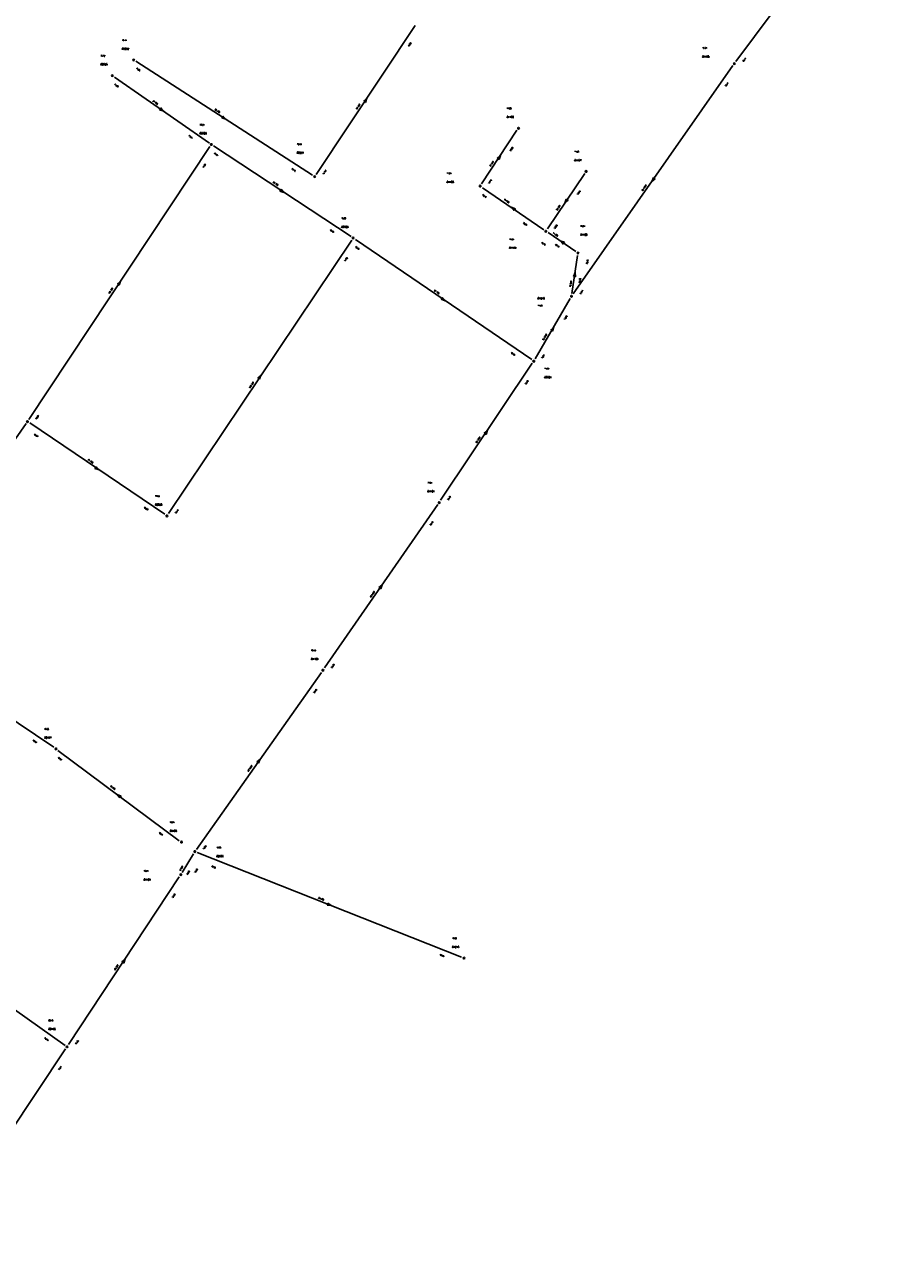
# Model space of a CAD drawing. Header units: metres. Extents: x 183111 to 185656, y 327391 to 329490.
# Tile 14 of 23: x 184448 to 184713, y 327554 to 327935. Entities that reach past the tile are written whole.
import ezdxf

# ---------------------------------------------------------------- set-up
doc = ezdxf.new("R2010")
doc.units = ezdxf.units.M
doc.header["$LTSCALE"] = 0.2
for name, color, linetype in [('B_RIO_L_PUTDEKSEL', 252, 'Continuous'), ('I90_PUTNUMMER', 252, 'Continuous'), ('I90_STRENG', 252, 'Continuous'), ('I90_TEKST', 252, 'Continuous')]:
    doc.layers.add(name, color=color, linetype=linetype)
doc.styles.get("Standard").update_dxf_attribs({"font": 'romans.shx'})

msp = doc.modelspace()

# ---------------------------------------------------------------- linework, layer by layer
at = {"layer": 'B_RIO_L_PUTDEKSEL', "lineweight": -3}
for centre in [(184481.5, 327923.8), (184666.3, 327922.7), (184474.9, 327919), (184599.9, 327902.8), (184505.4, 327897.8), (184620.7, 327889.5), (184537.2, 327887.9), (184588.1, 327885), (184608.3, 327871.1), (184549, 327869), (184618.2, 327864.4), (184616.2, 327851.1), (184604.6, 327831.1), (184448.8, 327812.5), (184575.5, 327787.6), (184491.7, 327783.5), (184539.7, 327736), (184457.6, 327711.8), (184496.2, 327683.1), (184500.3, 327680.2), (184496, 327673.1), (184583.1, 327647.4), (184461, 327620.1)]:
    msp.add_circle(centre, 0.25, dxfattribs=at)
at = {"layer": 'I90_STRENG', "lineweight": -3, "ltscale": 0.7}
for points in [[(184666.8, 327923.3), (184713.34, 327985.83)], [(184537.6, 327888.6), (184568.1, 327934.45)], [(184482.2, 327923.4), (184536.55, 327888.36)], [(184616.7, 327851.8), (184665.88, 327922.08)], [(184475.6, 327918.5), (184504.79, 327898.22)], [(184489.85, 327909.04), (184489.48, 327908.5)], [(184489.48, 327908.5), (184489.93, 327908.59)], [(184490.73, 327908.03), (184489.48, 327908.5)], [(184490.2, 327908.4), (184489.48, 327908.5)], [(184490.47, 327908.21), (184489.48, 327908.5)], [(184489.67, 327908.77), (184490.73, 327908.03)], [(184490.73, 327908.03), (184489.85, 327909.04)], [(184489.85, 327909.04), (184490.2, 327908.4)], [(184489.93, 327908.59), (184489.85, 327909.04)], [(184489.85, 327909.04), (184490.47, 327908.21)], [(184553.26, 327912.04), (184552.27, 327911.14)], [(184552.27, 327911.14), (184553.08, 327911.77)], [(184552.27, 327911.14), (184552.9, 327911.5)], [(184552.72, 327911.23), (184552.27, 327911.14)], [(184552.27, 327911.14), (184552.81, 327910.78)], [(184552.54, 327910.96), (184553.26, 327912.04)], [(184552.81, 327910.78), (184552.72, 327911.23)], [(184553.26, 327912.04), (184552.81, 327910.78)], [(184553.08, 327911.77), (184552.81, 327910.78)], [(184552.9, 327911.5), (184552.81, 327910.78)], [(184508.93, 327906.53), (184508.58, 327905.98)], [(184508.58, 327905.98), (184509.03, 327906.08)], [(184509.85, 327905.55), (184508.58, 327905.98)], [(184509.3, 327905.9), (184508.58, 327905.98)], [(184509.57, 327905.72), (184508.58, 327905.98)], [(184508.75, 327906.25), (184509.85, 327905.55)], [(184509.85, 327905.55), (184508.93, 327906.53)], [(184508.93, 327906.53), (184509.3, 327905.9)], [(184509.03, 327906.08), (184508.93, 327906.53)], [(184508.93, 327906.53), (184509.57, 327905.72)], [(184588.5, 327885.7), (184599.43, 327902.18)], [(184449.2, 327813.2), (184504.93, 327897.18)], [(184506.1, 327897.4), (184548.36, 327869.47)], [(184594.36, 327894.44), (184593.37, 327893.54)], [(184593.37, 327893.54), (184594.18, 327894.17)], [(184593.37, 327893.54), (184594, 327893.9)], [(184593.82, 327893.63), (184593.37, 327893.54)], [(184593.37, 327893.54), (184593.91, 327893.18)], [(184593.64, 327893.36), (184594.36, 327894.44)], [(184593.91, 327893.18), (184593.82, 327893.63)], [(184594.36, 327894.44), (184593.91, 327893.18)], [(184594.18, 327894.17), (184593.91, 327893.18)], [(184594, 327893.9), (184593.91, 327893.18)], [(184608.8, 327871.8), (184620.31, 327888.88)], [(184640.93, 327886.37), (184641.41, 327887.62)], [(184641.67, 327887.43), (184640.93, 327886.37)], [(184640.93, 327886.37), (184641.94, 327887.25)], [(184641.11, 327886.63), (184641.41, 327887.62)], [(184641.94, 327887.25), (184641.11, 327886.63)], [(184641.3, 327886.9), (184641.41, 327887.62)], [(184641.94, 327887.25), (184641.3, 327886.9)], [(184641.94, 327887.25), (184641.41, 327887.62)], [(184641.41, 327887.62), (184641.49, 327887.17)], [(184641.49, 327887.17), (184641.94, 327887.25)], [(184526.84, 327884.03), (184526.48, 327883.49)], [(184526.48, 327883.49), (184526.93, 327883.58)], [(184527.74, 327883.04), (184526.48, 327883.49)], [(184527.2, 327883.4), (184526.48, 327883.49)], [(184527.47, 327883.22), (184526.48, 327883.49)], [(184526.66, 327883.76), (184527.74, 327883.04)], [(184527.74, 327883.04), (184526.84, 327884.03)], [(184526.84, 327884.03), (184527.2, 327883.4)], [(184526.93, 327883.58), (184526.84, 327884.03)], [(184526.84, 327884.03), (184527.47, 327883.22)], [(184588.8, 327884.5), (184607.69, 327871.5)], [(184598.73, 327877.73), (184597.66, 327878.47)], [(184597.66, 327878.47), (184598.55, 327877.46)], [(184597.66, 327878.47), (184598.92, 327878)], [(184598.55, 327877.46), (184597.93, 327878.28)], [(184597.93, 327878.28), (184598.92, 327878)], [(184598.55, 327877.46), (184598.2, 327878.1)], [(184598.2, 327878.1), (184598.92, 327878)], [(184598.92, 327878), (184598.47, 327877.91)], [(184598.55, 327877.46), (184598.92, 327878)], [(184614.14, 327879.76), (184614.59, 327881.02)], [(184614.86, 327880.84), (184614.14, 327879.76)], [(184614.14, 327879.76), (184615.13, 327880.66)], [(184614.32, 327880.03), (184614.59, 327881.02)], [(184615.13, 327880.66), (184614.32, 327880.03)], [(184614.5, 327880.3), (184614.59, 327881.02)], [(184615.13, 327880.66), (184614.5, 327880.3)], [(184615.13, 327880.66), (184614.59, 327881.02)], [(184614.59, 327881.02), (184614.68, 327880.57)], [(184614.68, 327880.57), (184615.13, 327880.66)], [(184598.47, 327877.91), (184598.55, 327877.46)], [(184609, 327870.7), (184617.58, 327864.91)], [(184492.2, 327784.2), (184548.61, 327868.36)], [(184549.7, 327868.6), (184603.97, 327831.59)], [(184613.84, 327867.44), (184612.76, 327868.16)], [(184612.76, 327868.16), (184613.66, 327867.17)], [(184612.76, 327868.16), (184614.02, 327867.71)], [(184613.66, 327867.17), (184613.03, 327867.98)], [(184613.03, 327867.98), (184614.02, 327867.71)], [(184613.66, 327867.17), (184613.3, 327867.8)], [(184613.3, 327867.8), (184614.02, 327867.71)], [(184614.02, 327867.71), (184613.57, 327867.62)], [(184613.57, 327867.62), (184613.66, 327867.17)], [(184613.66, 327867.17), (184614.02, 327867.71)], [(184616.3, 327851.9), (184618.06, 327863.63)], [(184477.46, 327855.74), (184476.47, 327854.84)], [(184476.47, 327854.84), (184477.28, 327855.47)], [(184476.47, 327854.84), (184477.1, 327855.2)], [(184476.74, 327854.66), (184477.46, 327855.74)], [(184477.46, 327855.74), (184477.01, 327854.48)], [(184477.28, 327855.47), (184477.01, 327854.48)], [(184477.1, 327855.2), (184477.01, 327854.48)], [(184617.3, 327858.44), (184616.78, 327857.21)], [(184616.78, 327857.21), (184617.25, 327858.12)], [(184616.78, 327857.21), (184617.2, 327857.8)], [(184617.15, 327857.48), (184616.78, 327857.21)], [(184616.78, 327857.21), (184617.42, 327857.11)], [(184617.1, 327857.16), (184617.3, 327858.44)], [(184617.42, 327857.11), (184617.15, 327857.48)], [(184617.2, 327857.8), (184617.42, 327857.11)], [(184617.25, 327858.12), (184617.42, 327857.11)], [(184617.3, 327858.44), (184617.42, 327857.11)], [(184476.92, 327854.93), (184476.47, 327854.84)], [(184476.47, 327854.84), (184477.01, 327854.48)], [(184477.01, 327854.48), (184476.92, 327854.93)], [(184576.45, 327850.73), (184576.08, 327850.2)], [(184576.08, 327850.2), (184576.53, 327850.28)], [(184577.34, 327849.73), (184576.08, 327850.2)], [(184576.8, 327850.1), (184576.08, 327850.2)], [(184577.07, 327849.92), (184576.08, 327850.2)], [(184576.26, 327850.47), (184577.34, 327849.73)], [(184577.34, 327849.73), (184576.45, 327850.73)], [(184576.45, 327850.73), (184576.8, 327850.1)], [(184576.53, 327850.28), (184576.45, 327850.73)], [(184576.45, 327850.73), (184577.07, 327849.92)], [(184605, 327831.8), (184615.81, 327850.42)], [(184610.73, 327841.66), (184609.79, 327840.7)], [(184609.79, 327840.7), (184610.56, 327841.38)], [(184609.79, 327840.7), (184610.4, 327841.1)], [(184610.24, 327840.82), (184609.79, 327840.7)], [(184609.79, 327840.7), (184610.35, 327840.37)], [(184610.07, 327840.54), (184610.73, 327841.66)], [(184610.35, 327840.37), (184610.24, 327840.82)], [(184610.73, 327841.66), (184610.35, 327840.37)], [(184610.56, 327841.38), (184610.35, 327840.37)], [(184610.4, 327841.1), (184610.35, 327840.37)], [(184575.9, 327788.3), (184604.11, 327830.47)], [(184520.66, 327826.84), (184519.67, 327825.94)], [(184519.67, 327825.94), (184520.48, 327826.57)], [(184519.67, 327825.94), (184520.3, 327826.3)], [(184520.12, 327826.03), (184519.67, 327825.94)], [(184519.67, 327825.94), (184520.21, 327825.58)], [(184519.94, 327825.76), (184520.66, 327826.84)], [(184520.21, 327825.58), (184520.12, 327826.03)], [(184520.66, 327826.84), (184520.21, 327825.58)], [(184520.48, 327826.57), (184520.21, 327825.58)], [(184520.3, 327826.3), (184520.21, 327825.58)], [(184440.9, 327801.2), (184448.37, 327811.89)], [(184449.5, 327812.1), (184491.08, 327784)], [(184590.36, 327809.84), (184589.37, 327808.94)], [(184589.37, 327808.94), (184590.18, 327809.57)], [(184589.64, 327808.76), (184590.36, 327809.84)], [(184590.36, 327809.84), (184589.91, 327808.58)], [(184590.18, 327809.57), (184589.91, 327808.58)], [(184589.37, 327808.94), (184590, 327809.3)], [(184589.82, 327809.03), (184589.37, 327808.94)], [(184589.37, 327808.94), (184589.91, 327808.58)], [(184589.91, 327808.58), (184589.82, 327809.03)], [(184590, 327809.3), (184589.91, 327808.58)], [(184469.94, 327798.63), (184469.58, 327798.09)], [(184469.58, 327798.09), (184470.03, 327798.18)], [(184470.84, 327797.64), (184469.58, 327798.09)], [(184470.3, 327798), (184469.58, 327798.09)], [(184470.57, 327797.82), (184469.58, 327798.09)], [(184469.76, 327798.36), (184470.84, 327797.64)], [(184470.84, 327797.64), (184469.94, 327798.63)], [(184469.94, 327798.63), (184470.3, 327798)], [(184470.03, 327798.18), (184469.94, 327798.63)], [(184469.94, 327798.63), (184470.57, 327797.82)], [(184540.2, 327736.7), (184575.08, 327786.98)], [(184557.97, 327762.33), (184556.96, 327761.45)], [(184556.96, 327761.45), (184557.79, 327762.07)], [(184556.96, 327761.45), (184557.6, 327761.8)], [(184557.41, 327761.53), (184556.96, 327761.45)], [(184556.96, 327761.45), (184557.5, 327761.08)], [(184557.23, 327761.27), (184557.97, 327762.33)], [(184557.5, 327761.08), (184557.41, 327761.53)], [(184557.97, 327762.33), (184557.5, 327761.08)], [(184557.79, 327762.07), (184557.5, 327761.08)], [(184557.6, 327761.8), (184557.5, 327761.08)], [(184418.3, 327738.3), (184456.97, 327712.31)], [(184500.8, 327680.8), (184539.28, 327735.31)], [(184458.2, 327711.3), (184495.53, 327683.54)], [(184520.37, 327708.63), (184519.36, 327707.76)], [(184519.36, 327707.76), (184520.19, 327708.36)], [(184519.36, 327707.76), (184520, 327708.1)], [(184519.81, 327707.83), (184519.36, 327707.76)], [(184519.36, 327707.76), (184519.89, 327707.38)], [(184519.62, 327707.57), (184520.37, 327708.63)], [(184519.89, 327707.38), (184519.81, 327707.83)], [(184520.37, 327708.63), (184519.89, 327707.38)], [(184520.19, 327708.36), (184519.89, 327707.38)], [(184520, 327708.1), (184519.89, 327707.38)], [(184477.42, 327697.01), (184476.38, 327697.79)], [(184476.38, 327697.79), (184477.23, 327696.75)], [(184476.38, 327697.79), (184477.61, 327697.27)], [(184477.23, 327696.75), (184476.64, 327697.59)], [(184476.64, 327697.59), (184477.61, 327697.27)], [(184477.23, 327696.75), (184476.9, 327697.4)], [(184476.9, 327697.4), (184477.61, 327697.27)], [(184477.61, 327697.27), (184477.16, 327697.21)], [(184477.16, 327697.21), (184477.23, 327696.75)], [(184477.23, 327696.75), (184477.61, 327697.27)], [(184501, 327679.9), (184582.31, 327647.71)], [(184496.4, 327673.8), (184499.86, 327679.52)], [(184461.4, 327620.8), (184495.52, 327672.46)], [(184541.21, 327664.34), (184540.98, 327663.74)], [(184540.98, 327663.74), (184541.4, 327663.92)], [(184541.7, 327663.8), (184540.98, 327663.74)], [(184542.3, 327663.56), (184540.98, 327663.74)], [(184542, 327663.68), (184540.98, 327663.74)], [(184541.1, 327664.04), (184542.3, 327663.56)], [(184542.3, 327663.56), (184541.21, 327664.34)], [(184541.21, 327664.34), (184541.7, 327663.8)], [(184541.4, 327663.92), (184541.21, 327664.34)], [(184541.21, 327664.34), (184542, 327663.68)], [(184478.86, 327647.14), (184477.87, 327646.24)], [(184477.87, 327646.24), (184478.68, 327646.87)], [(184477.87, 327646.24), (184478.5, 327646.6)], [(184478.32, 327646.33), (184477.87, 327646.24)], [(184477.87, 327646.24), (184478.41, 327645.88)], [(184478.14, 327646.06), (184478.86, 327647.14)], [(184478.41, 327645.88), (184478.32, 327646.33)], [(184478.86, 327647.14), (184478.41, 327645.88)], [(184478.68, 327646.87), (184478.41, 327645.88)], [(184478.5, 327646.6), (184478.41, 327645.88)], [(184425.2, 327645.4), (184460.39, 327620.51)], [(184416.6, 327553.5), (184460.51, 327619.45)]]:
    msp.add_lwpolyline(points, dxfattribs=at)

# ---------------------------------------------------------------- texts
at = {"layer": 'I90_PUTNUMMER', "lineweight": -3}
for s, p in [('80662', (184477.9, 327927)), ('81155', (184656.46, 327924.6)), ('80505', (184471.3, 327922.2)), ('81156', (184596.3, 327906)), ('80506', (184501.8, 327901)), ('80661', (184531.73, 327895.01)), ('81157', (184617.1, 327892.7)), ('81158', (184577.81, 327886.03)), ('80503', (184545.4, 327872.2)), ('81160', (184618.95, 327869.77)), ('81159', (184597.04, 327865.75)), ('81216', (184605.8, 327850.2)), ('80504', (184607.86, 327825.94)), ('81161', (184571.9, 327790.8)), ('80508', (184488.1, 327786.7)), ('81163', (184536.1, 327739.2)), ('50457', (184454, 327715)), ('50458', (184492.6, 327686.3)), ('80500', (184506.99, 327678.52)), ('81164', (184484.59, 327671.33)), ('81215', (184579.5, 327650.6)), ('80496', (184455.31, 327625.33))]:
    msp.add_text(s, height=0.5, dxfattribs=at).set_placement(p)
at = {"layer": 'I90_TEKST', "lineweight": -3}
for s, p in [('75.71', (184477.9, 327929.7)), ('76.67', (184656.46, 327927.3)), ('75.72', (184471.3, 327924.9)), ('77.08', (184596.3, 327908.7)), ('76.21', (184501.8, 327903.7)), ('76.44', (184531.73, 327897.71)), ('77.25', (184617.1, 327895.4)), ('77.07', (184577.81, 327888.73)), ('76.60', (184545.4, 327874.9)), ('77.31', (184618.95, 327872.47)), ('77.23', (184597.04, 327868.45)), ('77.38', (184605.8, 327848)), ('77.59', (184607.86, 327828.64)), ('77.91', (184571.9, 327793.5)), ('77.44', (184488.1, 327789.4)), ('78.19', (184536.1, 327741.9)), ('78.06', (184454, 327717.7)), ('78.57', (184492.6, 327689)), ('78.55', (184506.99, 327681.22)), ('78.97', (184484.59, 327674.03)), ('78.60', (184579.5, 327653.3)), ('80.15', (184455.31, 327628.03))]:
    msp.add_text(s, height=0.36, dxfattribs=at).set_placement(p)
for s, rotation, oblique, p in [('73.99', 56.3784, 0.0196, (184566.2, 327927.9)), ('73.44', 53.3646, 0.0405, (184669.1, 327923.2)), ('74.36', 327.1832, 359.9687, (184482.2, 327921.1)), ('74.38', 325.2151, 359.9688, (184475.5, 327916.2)), ('73.44', 55.0434, 0.0173, (184663.7, 327915.6)), ('37 400', 325.2151, 359.9688, (184487.3, 327911.1)), ('66 300', 327.1832, 359.9687, (184506.4, 327908.5)), ('56 300', 56.3784, 0.0196, (184550.2, 327908.6)), ('74.21', 325.2151, 359.9688, (184498.3, 327900.4)), ('74.21', 326.5494, 359.9706, (184506.1, 327895)), ('75.99', 56.464, 0.0073, (184597.5, 327895.7)), ('74.21', 56.464, 0.044, (184503, 327890.6)), ('74.16', 327.1832, 359.9687, (184530, 327890.2)), ('74.16', 56.3784, 0.0196, (184540, 327888.6)), ('21 200', 56.464, 0.0073, (184591.3, 327891)), ('52 400', 326.5494, 359.9706, (184524.3, 327886.1)), ('76.13', 56.464, 0.0073, (184590.9, 327885.7)), ('76.12', 325.4883, 360.0218, (184588.7, 327882.2)), ('76.15', 56.019, 0.0146, (184618.2, 327882.3)), ('87 1000', 55.0434, 0.0173, (184638.1, 327883.5)), ('24 200', 325.4883, 360.0218, (184595.4, 327880.8)), ('22 200', 56.019, 0.0146, (184611.8, 327877.5)), ('73.98', 326.5494, 359.9706, (184541.8, 327871.4)), ('76.24', 325.4883, 360.0218, (184601.2, 327873.6)), ('11 300', 325.9679, 359.9881, (184610.4, 327870.5)), ('75.99', 56.019, 0.0146, (184611.1, 327871.8)), ('70.76', 325.9679, 359.9881, (184606.87, 327867.51)), ('73.43', 325.9679, 359.9881, (184611.1, 327866.9)), ('74.92', 56.1559, 0.0171, (184546.6, 327861.8)), ('73.98', 325.7108, 359.9877, (184549.6, 327866.2)), ('73.43', 81.4509, -0.0074, (184621.14, 327860.95)), ('13 300', 81.4509, -0.0074, (184616, 327854)), ('75.99', 81.4509, -0.0074, (184618.85, 327855.26)), ('102 300', 56.464, 0.044, (184474, 327851.8)), ('67 400', 325.7108, 359.9877, (184573.9, 327852.8)), ('73.17', 55.0434, 0.0173, (184619, 327851.7)), ('73.68', 59.8724, 0.0273, (184614.2, 327843.8)), ('23 1000', 59.8724, 0.0273, (184607.6, 327837.5)), ('73.78', 325.7108, 359.9877, (184597.5, 327833.6)), ('73.71', 59.8724, 0.0273, (184607.3, 327831.9)), ('75.19', 56.2415, 0.0416, (184602.2, 327823.9)), ('102 300', 56.1559, 0.0171, (184517.3, 327822.8)), ('75.57', 56.464, 0.044, (184451.6, 327813.2)), ('75.57', 325.9333, 359.9536, (184450.75, 327808.49)), ('52 1000', 56.2415, 0.0416, (184587, 327805.9)), ('51 300', 325.9333, 359.9536, (184467.4, 327800.7)), ('75.42', 56.2415, 0.0416, (184578.3, 327788.3)), ('75.43', 325.9333, 359.9536, (184484.6, 327786)), ('75.43', 56.1559, 0.0171, (184494.5, 327784.2)), ('75.42', 55.2658, 0.0195, (184572.9, 327780.5)), ('62 1000', 55.2658, 0.0195, (184554.5, 327758.4)), ('75.69', 55.2658, 0.0195, (184542.5, 327736.6)), ('75.69', 54.7706, 0.0009, (184537.1, 327728.9)), ('75.67', 326.1046, 360.0025, (184450.4, 327714.3)), ('75.67', 323.3646, 359.9788, (184458.1, 327709)), ('68 1000', 54.7706, 0.0009, (184516.8, 327704.8)), ('48 500', 323.3646, 359.9788, (184474.2, 327700.3)), ('75.91', 323.3646, 359.9788, (184489.2, 327685.9)), ('75.95', 54.7706, 0.0009, (184503.1, 327680.8)), ('8 900', 58.7928, -0.0014, (184495.9, 327674.3)), ('76.62', 58.7928, -0.0014, (184498.05, 327672.97)), ('76.62', 58.7928, -0.0014, (184500.52, 327673.62)), ('76.20', 338.382, 359.9542, (184505.32, 327675.56)), ('76.62', 56.5494, -0.0051, (184493.6, 327665.9)), ('89 300', 338.382, 359.9542, (184538.3, 327665.8)), ('75.95', 338.382, 359.9542, (184575.6, 327648.3)), ('63 900', 56.5494, -0.0051, (184475.8, 327643.7)), ('77.74', 324.735, 359.9907, (184453.9, 327622.7)), ('77.43', 56.5494, -0.0051, (184463.8, 327620.8)), ('77.74', 56.327, 0.0049, (184458.6, 327612.9))]:
    msp.add_text(s, height=0.36, rotation=rotation, dxfattribs=dict(at, oblique=oblique)).set_placement(p)

doc.saveas('drawing.dxf')
